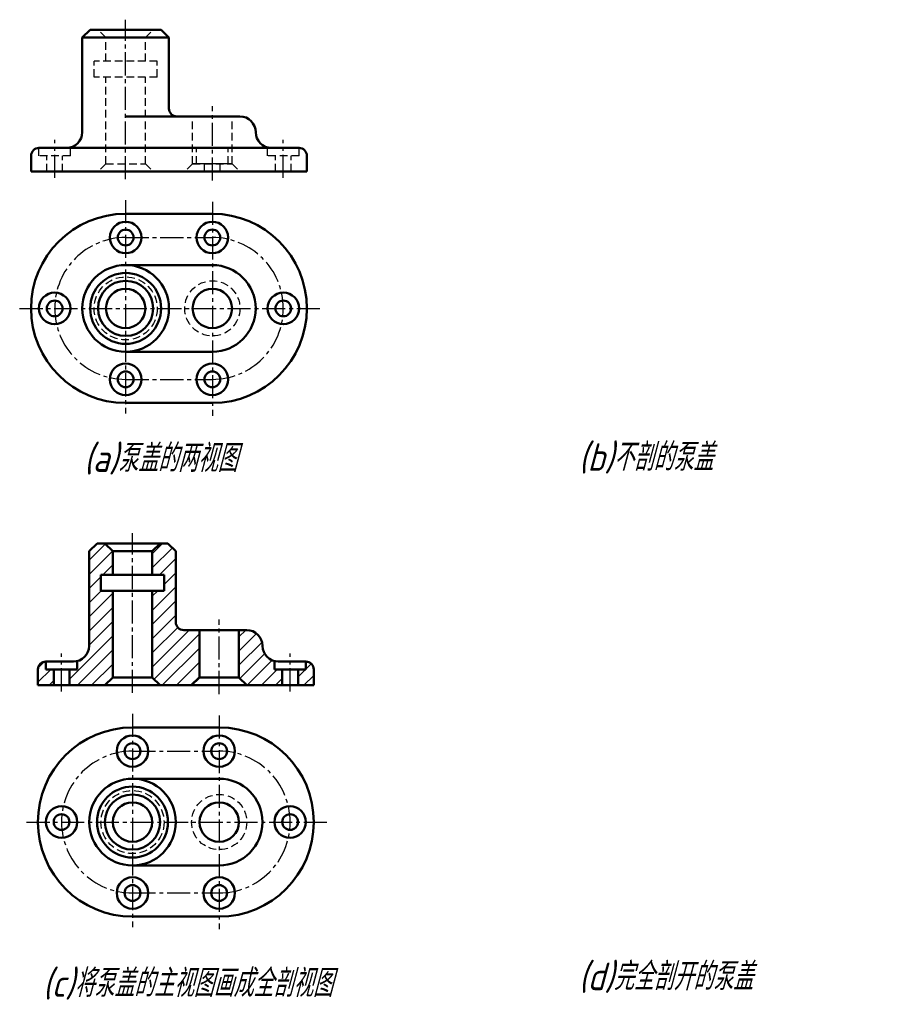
# Model space of a CAD drawing. Header units: millimetres. Extents: x 1095 to 1239, y -37 to 125.
import ezdxf

# ---------------------------------------------------------------- set-up
doc = ezdxf.new("R2010")
doc.units = ezdxf.units.MM
doc.header["$LTSCALE"] = 0.4
doc.linetypes.add('CENTER2', pattern=[28.575, 19.05, -3.175, 3.175, -3.175])
doc.linetypes.add('DASHED2', pattern=[9.525, 6.35, -3.175])
doc.layers.add('剖面线层', color=7, linetype='Continuous')
for name, color, linetype, lineweight in [('文字层', 227, 'Continuous', 20), ('点画线层', 3, 'CENTER2', 25), ('粗实线层', 7, 'Continuous', 50), ('虚线层', 2, 'DASHED2', 25)]:
    doc.layers.add(name, color=color, linetype=linetype, lineweight=lineweight)
doc.styles.add('工程斜体', font='gbeitc.shx', dxfattribs={"bigfont": 'gbcbig.shx'})

# ---------------------------------------------------------------- blocks, each defined once
blk = doc.blocks.new('jh')
at = {"layer": '剖面线层', "ltscale": 0.5}
for p, q in [((-50.25, -33.07), (-47.56, -30.38)), ((-39.85, -32.01), (-38.13, -30.29)), ((-50.25, -35.41), (-46.39, -31.55)), ((-39.85, -34.35), (-36.52, -31.02)), ((-48, -35.49), (-46.35, -33.84)), ((-38.66, -35.49), (-35.95, -32.78)), ((-37.9, -37.07), (-35.95, -35.12)), ((-50.25, -37.74), (-48.3, -35.79)), ((-50.25, -40.08), (-48.26, -38.09)), ((-50.25, -42.41), (-46.35, -38.51)), ((-39.85, -41.35), (-35.95, -37.45)), ((-39.85, -39.02), (-38.92, -38.09)), ((-39.85, -43.69), (-35.95, -39.79)), ((-50.25, -44.75), (-46.35, -40.85)), ((-39.85, -46.02), (-35.95, -42.12)), ((-50.25, -47.08), (-46.35, -43.18)), ((-39.85, -48.36), (-35.63, -44.14)), ((-39.85, -50.69), (-33.75, -44.59)), ((-39.53, -52.71), (-32.05, -45.23)), ((-25.55, -45.73), (-24.41, -44.59)), ((-25.55, -48.06), (-22.64, -45.15)), ((-53.5, -52.67), (-46.35, -45.52)), ((-25.55, -50.4), (-21.72, -46.57)), ((-52.19, -53.69), (-46.35, -47.85)), ((-38.18, -53.69), (-32.05, -47.56)), ((-25.38, -52.56), (-21.3, -48.49)), ((-58.67, -50.84), (-57.65, -49.82)), ((-49.85, -53.69), (-46.35, -50.19)), ((-35.84, -53.69), (-32.05, -49.9)), ((-24.17, -53.69), (-20.06, -49.58)), ((-14.5, -51.02), (-13.61, -50.14)), ((-58.7, -53.2), (-56.59, -51.09)), ((-21.83, -53.69), (-19.23, -51.09)), ((-15.8, -52.32), (-14.56, -51.09)), ((-56.86, -53.69), (-56.1, -52.93)), ((-33.51, -53.69), (-32.05, -52.23)), ((-19.5, -53.69), (-18.4, -52.59)), ((-14.83, -53.69), (-13.2, -52.06))]:
    blk.add_line(p, q, dxfattribs=at)
at = {"layer": '点画线层', "color": 7, "ltscale": 0.5}
for p, q in [((-44.23, 29.77), (-44.23, 56.1)), ((-29.93, 29.57), (-29.93, 41.85)), ((-55.93, 30.02), (-55.93, 36.29)), ((-18.23, 30.02), (-18.23, 36.29)), ((-44.23, 26.34), (-44.23, -8.88)), ((-29.93, 26.05), (-29.93, -9.23)), ((-44.23, 20.17), (-29.93, 20.17)), ((-61.71, 8.47), (-12.12, 8.47)), ((-44.23, -3.23), (-29.93, -3.23)), ((-43.1, -54.96), (-43.1, -28.63)), ((-28.8, -55.15), (-28.8, -42.87)), ((-54.8, -54.7), (-54.8, -48.43)), ((-17.1, -54.7), (-17.1, -48.43)), ((-43.1, -58.39), (-43.1, -93.61)), ((-28.8, -58.68), (-28.8, -93.95)), ((-43.1, -64.56), (-28.8, -64.56)), ((-60.57, -76.26), (-10.98, -76.26)), ((-43.1, -87.96), (-28.8, -87.96))]:
    blk.add_line(p, q, dxfattribs=at)
for centre, start, end in [((-44.23, 8.47), 90, 270), ((-29.93, 8.47), 270, 90), ((-43.1, -76.26), 90, 270), ((-28.8, -76.26), 270, 90)]:
    blk.add_arc(centre, 11.7, start, end, dxfattribs=at)
at = {"layer": '粗实线层', "color": 7, "ltscale": 0.5}
for p, q in [((-51.38, 53.14), (-50.08, 54.44)), ((-50.08, 54.44), (-38.38, 54.44)), ((-37.08, 53.14), (-38.38, 54.44)), ((-51.38, 37.54), (-51.38, 53.14)), ((-51.38, 53.14), (-37.08, 53.14)), ((-37.08, 53.14), (-37.08, 41.44)), ((-25.38, 40.14), (-44.23, 40.14)), ((-15.63, 34.94), (-58.53, 34.94)), ((-59.83, 31.04), (-59.83, 33.64)), ((-14.33, 31.04), (-14.33, 33.64)), ((-14.33, 31.04), (-59.83, 31.04)), ((-44.23, 24.07), (-29.93, 24.07)), ((-29.93, 15.62), (-44.23, 15.62)), ((-29.93, 1.32), (-44.23, 1.32)), ((-44.23, -7.13), (-29.93, -7.13)), ((-50.25, -31.59), (-48.95, -30.29)), ((-48.95, -30.29), (-37.25, -30.29)), ((-46.35, -31.59), (-47.65, -30.29)), ((-39.85, -31.59), (-38.55, -30.29)), ((-35.95, -31.59), (-37.25, -30.29)), ((-50.25, -47.19), (-50.25, -31.59)), ((-46.35, -35.49), (-46.35, -31.59)), ((-46.35, -31.59), (-39.85, -31.59)), ((-39.85, -35.49), (-39.85, -31.59)), ((-35.95, -31.59), (-35.95, -43.29)), ((-37.9, -35.49), (-48.3, -35.49)), ((-48.3, -38.09), (-48.3, -35.49)), ((-37.9, -38.09), (-37.9, -35.49)), ((-37.9, -38.09), (-48.3, -38.09)), ((-46.35, -52.39), (-46.35, -38.09)), ((-39.85, -52.39), (-39.85, -38.09)), ((-24.25, -44.59), (-34.65, -44.59)), ((-32.05, -52.39), (-32.05, -44.59)), ((-25.55, -52.39), (-25.55, -44.59)), ((-52.85, -49.79), (-57.4, -49.79)), ((-57.4, -51.09), (-57.4, -49.79)), ((-52.2, -51.09), (-52.2, -49.71)), ((-19.7, -51.09), (-19.7, -49.79)), ((-14.5, -49.79), (-19.05, -49.79)), ((-14.5, -51.09), (-14.5, -49.79)), ((-58.7, -53.69), (-58.7, -51.09)), ((-52.2, -51.09), (-57.4, -51.09)), ((-56.1, -53.69), (-56.1, -51.09)), ((-53.5, -53.69), (-53.5, -51.09)), ((-14.5, -51.09), (-19.7, -51.09)), ((-18.4, -53.69), (-18.4, -51.09)), ((-15.8, -53.69), (-15.8, -51.09)), ((-13.2, -53.69), (-13.2, -51.09)), ((-46.35, -52.39), (-47.65, -53.69)), ((-46.35, -52.39), (-39.85, -52.39)), ((-39.85, -52.39), (-38.55, -53.69)), ((-32.05, -52.39), (-33.35, -53.69)), ((-32.05, -52.39), (-25.55, -52.39)), ((-25.55, -52.39), (-32.05, -52.39)), ((-25.55, -52.39), (-24.25, -53.69)), ((-13.2, -53.69), (-58.7, -53.69)), ((-43.1, -60.66), (-28.8, -60.66)), ((-28.8, -69.11), (-43.1, -69.11)), ((-28.8, -83.41), (-43.1, -83.41)), ((-43.1, -91.86), (-28.8, -91.86))]:
    blk.add_line(p, q, dxfattribs=at)
for centre, radius in [((-44.23, 20.17), 2.6), ((-29.93, 20.17), 2.6), ((-44.23, 8.47), 7.15), ((-44.23, 8.47), 5.85), ((-44.23, 8.47), 4.55), ((-44.23, 8.47), 3.25), ((-29.93, 8.47), 3.25), ((-55.93, 8.47), 2.6), ((-18.23, 8.47), 2.6), ((-44.23, -3.23), 2.6), ((-29.93, -3.23), 2.6), ((-43.1, -64.56), 2.6), ((-28.8, -64.56), 2.6), ((-43.1, -76.26), 7.15), ((-43.1, -76.26), 5.85), ((-43.1, -76.26), 4.55), ((-43.1, -76.26), 3.25), ((-28.8, -76.26), 3.25), ((-54.8, -76.26), 2.6), ((-17.1, -76.26), 2.6), ((-43.1, -87.96), 2.6), ((-28.8, -87.96), 2.6)]:
    blk.add_circle(centre, radius, dxfattribs=at)
at = {"layer": '粗实线层', "ltscale": 0.5}
for centre in [(-44.23, 20.17), (-29.93, 20.17), (-55.93, 8.47), (-18.23, 8.47), (-44.23, -3.23), (-29.93, -3.23), (-43.1, -64.56), (-28.8, -64.56), (-54.8, -76.26), (-17.1, -76.26), (-43.1, -87.96), (-28.8, -87.96)]:
    blk.add_circle(centre, 1.3, dxfattribs=at)
at = {"layer": '粗实线层', "color": 7, "ltscale": 0.5}
for centre, radius, start, end in [((-35.78, 41.44), 1.3, 180, 270), ((-25.38, 37.54), 2.6, 0, 90), ((-53.98, 37.54), 2.6, 270, 0), ((-20.18, 37.54), 2.6, 180, 270), ((-58.53, 33.64), 1.3, 90, 180), ((-15.63, 33.64), 1.3, 0, 90), ((-44.23, 8.47), 15.6, 90, 270), ((-29.93, 8.47), 15.6, 270, 90), ((-29.93, 8.47), 7.15, 270, 90), ((-34.65, -43.29), 1.3, 180, 270), ((-24.25, -47.19), 2.6, 0, 90), ((-52.85, -47.19), 2.6, 270, 0), ((-19.05, -47.19), 2.6, 180, 270), ((-57.4, -51.09), 1.3, 90, 180), ((-14.5, -51.09), 1.3, 0, 90), ((-43.1, -76.26), 15.6, 90, 270), ((-28.8, -76.26), 15.6, 270, 90), ((-28.8, -76.26), 7.15, 270, 90)]:
    blk.add_arc(centre, radius, start, end, dxfattribs=at)
at = {"layer": '虚线层', "color": 7, "ltscale": 0.5}
for p, q in [((-47.48, 53.14), (-48.78, 54.44)), ((-40.98, 53.14), (-39.68, 54.44)), ((-47.48, 49.24), (-47.48, 53.14)), ((-47.48, 53.14), (-40.98, 53.14)), ((-40.98, 49.24), (-40.98, 53.14)), ((-39.03, 49.24), (-49.43, 49.24)), ((-49.43, 46.64), (-49.43, 49.24)), ((-39.03, 46.64), (-39.03, 49.24)), ((-39.03, 46.64), (-49.43, 46.64)), ((-47.48, 32.34), (-47.48, 46.64)), ((-40.98, 32.34), (-40.98, 46.64)), ((-33.18, 32.34), (-33.18, 40.14)), ((-26.68, 32.34), (-26.68, 40.14)), ((-58.53, 33.64), (-58.53, 34.94)), ((-53.33, 33.64), (-53.33, 34.94)), ((-33.18, 32.34), (-33.18, 34.94)), ((-32.53, 32.34), (-32.53, 34.94)), ((-27.33, 32.34), (-27.33, 34.94)), ((-26.68, 32.34), (-26.68, 34.94)), ((-20.83, 33.64), (-20.83, 34.94)), ((-15.63, 33.64), (-15.63, 34.94)), ((-53.33, 33.64), (-58.53, 33.64)), ((-57.23, 31.04), (-57.23, 33.64)), ((-54.63, 31.04), (-54.63, 33.64)), ((-15.63, 33.64), (-20.83, 33.64)), ((-19.53, 31.04), (-19.53, 33.64)), ((-16.93, 31.04), (-16.93, 33.64)), ((-47.48, 32.34), (-48.78, 31.04)), ((-47.48, 32.34), (-40.98, 32.34)), ((-40.98, 32.34), (-39.68, 31.04)), ((-33.18, 32.34), (-34.48, 31.04)), ((-33.18, 32.34), (-26.68, 32.34)), ((-26.68, 32.34), (-33.18, 32.34)), ((-27.33, 32.34), (-32.53, 32.34)), ((-31.23, 31.04), (-31.23, 32.34)), ((-28.63, 31.04), (-28.63, 32.34)), ((-26.68, 32.34), (-25.38, 31.04)), ((-46.35, -31.59), (-39.85, -31.59))]:
    blk.add_line(p, q, dxfattribs=at)
for centre, radius in [((-44.23, 8.47), 5.2), ((-29.93, 8.47), 4.55), ((-43.1, -76.26), 5.2), ((-28.8, -76.26), 4.55)]:
    blk.add_circle(centre, radius, dxfattribs=at)
at = {"layer": '文字层', "color": 7, "ltscale": 0.5, "char_height": 4.55, "attachment_point": 1, "style": '工程斜体'}
for s, insert, width in [('(a)泵盖的两视图', (-51.12, -13.95), 27.2159), ('(b)不剖的泵盖', (30.5, -13.77), 49.9589), ('(d)完全剖开的泵盖', (30.5, -99.44), 49.9589), ('(c)将泵盖的主视图画成全剖视图', (-57.9, -100.55), 49.9589)]:
    blk.add_mtext(s, dxfattribs=dict(at, insert=insert, width=width))

msp = doc.modelspace()

# ---------------------------------------------------------------- block references
at = {"layer": '粗实线层'}
msp.add_blockref('jh', (1156.87, 68.95), dxfattribs=at)

doc.saveas('drawing.dxf')
